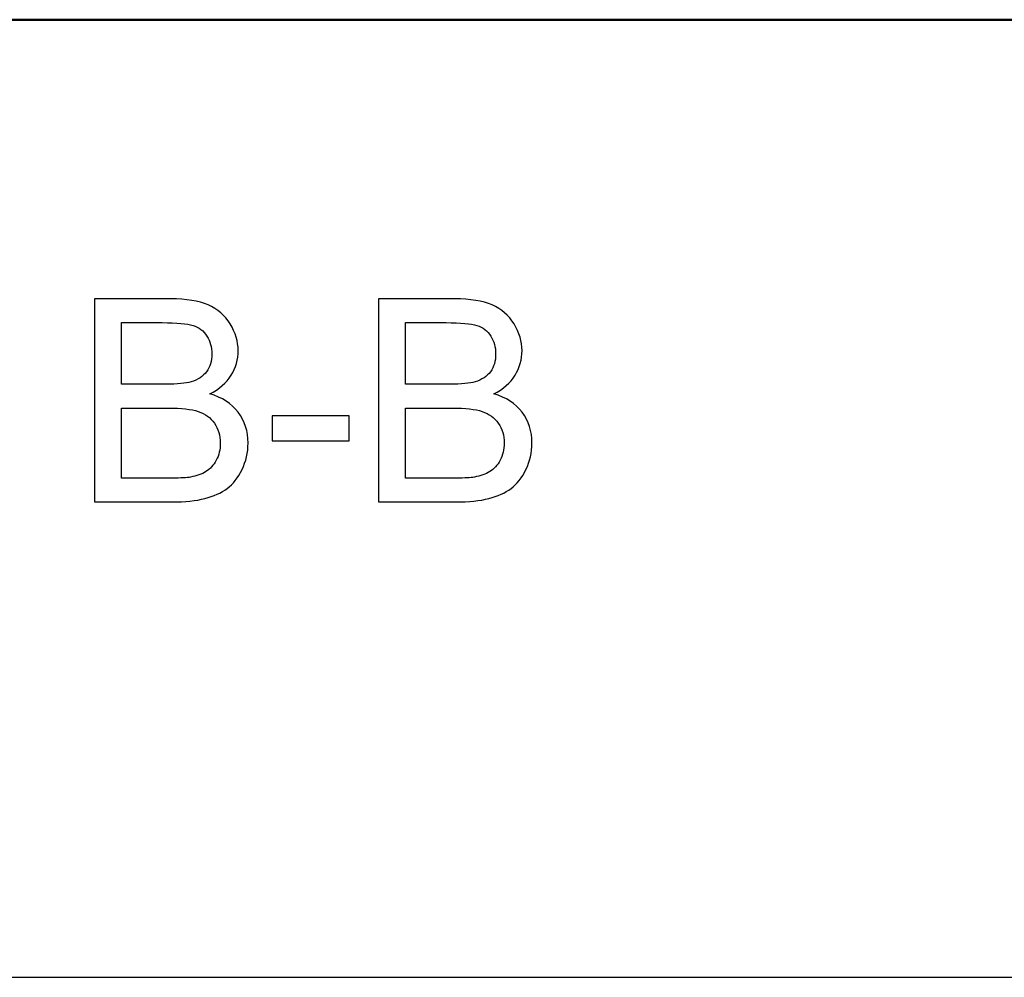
# Model space of a CAD drawing. Header units: centimetres. Extents: x -94 to 21, y -30 to 196.
# Tile 86 of 143: x 4.13 to 6.57, y -2.85 to -0.48. Entities that reach past the tile are written whole.
import ezdxf

# ---------------------------------------------------------------- set-up
doc = ezdxf.new("R2010")
doc.units = ezdxf.units.CM
doc.header["$MEASUREMENT"] = 0
doc.layers.add('Ebene 1', color=7, linetype='Continuous')

msp = doc.modelspace()

# ---------------------------------------------------------------- linework, layer by layer
at = {"layer": 'Ebene 1', "lineweight": 50}
msp.add_open_spline([(-19.01665, -0.48499), (-19.01665, -0.48499), (20.28137, -0.48499), (20.28137, -0.48499)], degree=3, dxfattribs=at)
at = {"layer": 'Ebene 1'}
for points, knots in [([(4.3172, -1.67667), (4.3172, -1.67667), (4.3172, -1.17475), (4.3172, -1.17475), (4.3172, -1.17475), (4.50555, -1.17475), (4.50555, -1.17475), (4.54387, -1.17475), (4.5746, -1.17977), (4.59785, -1.18994), (4.62098, -1.2001), (4.6391, -1.21576), (4.65219, -1.2369), (4.66539, -1.25793), (4.67193, -1.28002), (4.67193, -1.30315), (4.67193, -1.32453), (4.66609, -1.34474), (4.65453, -1.36367), (4.64296, -1.3826), (4.62542, -1.3979), (4.60194, -1.40959), (4.63233, -1.41846), (4.65569, -1.43365), (4.67193, -1.45515), (4.68829, -1.47653), (4.69647, -1.50188), (4.69647, -1.53109), (4.69647, -1.55469), (4.69145, -1.57654), (4.68152, -1.59675), (4.67158, -1.61697), (4.65932, -1.63251), (4.64471, -1.64349), (4.63011, -1.65435), (4.61175, -1.66265), (4.58979, -1.66826), (4.56771, -1.67387), (4.54072, -1.67667), (4.50871, -1.67667), (4.50871, -1.67667), (4.3172, -1.67667), (4.3172, -1.67667)], [0, 0, 0, 0, 0.0714286, 0.0714286, 0.0714286, 0.1428571, 0.1428571, 0.1428571, 0.2142857, 0.2142857, 0.2142857, 0.2857143, 0.2857143, 0.2857143, 0.3571429, 0.3571429, 0.3571429, 0.4285714, 0.4285714, 0.4285714, 0.5, 0.5, 0.5, 0.5714286, 0.5714286, 0.5714286, 0.6428571, 0.6428571, 0.6428571, 0.7142857, 0.7142857, 0.7142857, 0.7857143, 0.7857143, 0.7857143, 0.8571429, 0.8571429, 0.8571429, 0.9285714, 0.9285714, 0.9285714, 1, 1, 1, 1]), ([(5.01881, -1.67667), (5.01881, -1.67667), (5.01881, -1.17475), (5.01881, -1.17475), (5.01881, -1.17475), (5.20716, -1.17475), (5.20716, -1.17475), (5.24548, -1.17475), (5.27621, -1.17977), (5.29946, -1.18994), (5.32259, -1.2001), (5.3407, -1.21576), (5.3538, -1.2369), (5.367, -1.25793), (5.37354, -1.28002), (5.37354, -1.30315), (5.37354, -1.32453), (5.3677, -1.34474), (5.35614, -1.36367), (5.34456, -1.3826), (5.32703, -1.3979), (5.30355, -1.40959), (5.33393, -1.41846), (5.3573, -1.43365), (5.37354, -1.45515), (5.3899, -1.47653), (5.39808, -1.50188), (5.39808, -1.53109), (5.39808, -1.55469), (5.39306, -1.57654), (5.38313, -1.59675), (5.37319, -1.61697), (5.36093, -1.63251), (5.34631, -1.64349), (5.33171, -1.65435), (5.31336, -1.66265), (5.2914, -1.66826), (5.26932, -1.67387), (5.24233, -1.67667), (5.21032, -1.67667), (5.21032, -1.67667), (5.01881, -1.67667), (5.01881, -1.67667)], [0, 0, 0, 0, 0.0714286, 0.0714286, 0.0714286, 0.1428571, 0.1428571, 0.1428571, 0.2142857, 0.2142857, 0.2142857, 0.2857143, 0.2857143, 0.2857143, 0.3571429, 0.3571429, 0.3571429, 0.4285714, 0.4285714, 0.4285714, 0.5, 0.5, 0.5, 0.5714286, 0.5714286, 0.5714286, 0.6428571, 0.6428571, 0.6428571, 0.7142857, 0.7142857, 0.7142857, 0.7857143, 0.7857143, 0.7857143, 0.8571429, 0.8571429, 0.8571429, 0.9285714, 0.9285714, 0.9285714, 1, 1, 1, 1]), ([(4.3838, -1.38575), (4.3838, -1.38575), (4.49235, -1.38575), (4.49235, -1.38575), (4.52179, -1.38575), (4.54294, -1.38376), (4.55567, -1.37991), (4.57262, -1.37489), (4.58535, -1.36647), (4.59388, -1.35479), (4.60241, -1.34311), (4.60673, -1.3285), (4.60673, -1.31086), (4.60673, -1.29415), (4.60276, -1.27943), (4.5947, -1.26681), (4.58675, -1.25408), (4.5753, -1.24532), (4.56046, -1.24064), (4.54563, -1.23597), (4.52016, -1.23363), (4.48417, -1.23363), (4.48417, -1.23363), (4.3838, -1.23363), (4.3838, -1.23363), (4.3838, -1.23363), (4.3838, -1.38575), (4.3838, -1.38575)], [0, 0, 0, 0, 0.1111111, 0.1111111, 0.1111111, 0.2222222, 0.2222222, 0.2222222, 0.3333333, 0.3333333, 0.3333333, 0.4444444, 0.4444444, 0.4444444, 0.5555556, 0.5555556, 0.5555556, 0.6666667, 0.6666667, 0.6666667, 0.7777778, 0.7777778, 0.7777778, 0.8888889, 0.8888889, 0.8888889, 1, 1, 1, 1]), ([(5.08541, -1.38575), (5.08541, -1.38575), (5.19396, -1.38575), (5.19396, -1.38575), (5.2234, -1.38575), (5.24455, -1.38376), (5.25728, -1.37991), (5.27423, -1.37489), (5.28696, -1.36647), (5.29549, -1.35479), (5.30402, -1.34311), (5.30834, -1.3285), (5.30834, -1.31086), (5.30834, -1.29415), (5.30437, -1.27943), (5.29631, -1.26681), (5.28836, -1.25408), (5.27691, -1.24532), (5.26207, -1.24064), (5.24724, -1.23597), (5.22177, -1.23363), (5.18578, -1.23363), (5.18578, -1.23363), (5.08541, -1.23363), (5.08541, -1.23363), (5.08541, -1.23363), (5.08541, -1.38575), (5.08541, -1.38575)], [0, 0, 0, 0, 0.1111111, 0.1111111, 0.1111111, 0.2222222, 0.2222222, 0.2222222, 0.3333333, 0.3333333, 0.3333333, 0.4444444, 0.4444444, 0.4444444, 0.5555556, 0.5555556, 0.5555556, 0.6666667, 0.6666667, 0.6666667, 0.7777778, 0.7777778, 0.7777778, 0.8888889, 0.8888889, 0.8888889, 1, 1, 1, 1]), ([(4.3838, -1.61779), (4.3838, -1.61779), (4.50882, -1.61779), (4.50882, -1.61779), (4.53032, -1.61779), (4.54539, -1.61697), (4.55416, -1.61533), (4.56934, -1.61264), (4.5822, -1.60809), (4.59248, -1.60166), (4.60276, -1.59524), (4.61117, -1.58589), (4.61783, -1.57362), (4.62449, -1.56135), (4.62777, -1.54722), (4.62777, -1.53121), (4.62777, -1.5124), (4.62297, -1.49616), (4.61327, -1.48226), (4.60369, -1.46835), (4.59037, -1.45866), (4.57332, -1.45305), (4.55637, -1.44744), (4.53184, -1.44464), (4.49994, -1.44464), (4.49994, -1.44464), (4.3838, -1.44464), (4.3838, -1.44464), (4.3838, -1.44464), (4.3838, -1.61779), (4.3838, -1.61779)], [0, 0, 0, 0, 0.1, 0.1, 0.1, 0.2, 0.2, 0.2, 0.3, 0.3, 0.3, 0.4, 0.4, 0.4, 0.5, 0.5, 0.5, 0.6, 0.6, 0.6, 0.7, 0.7, 0.7, 0.8, 0.8, 0.8, 0.9, 0.9, 0.9, 1, 1, 1, 1]), ([(5.08541, -1.61779), (5.08541, -1.61779), (5.21043, -1.61779), (5.21043, -1.61779), (5.23193, -1.61779), (5.247, -1.61697), (5.25577, -1.61533), (5.27095, -1.61264), (5.28381, -1.60809), (5.29409, -1.60166), (5.30437, -1.59524), (5.31278, -1.58589), (5.31944, -1.57362), (5.3261, -1.56135), (5.32937, -1.54722), (5.32937, -1.53121), (5.32937, -1.5124), (5.32458, -1.49616), (5.31488, -1.48226), (5.3053, -1.46835), (5.29198, -1.45866), (5.27493, -1.45305), (5.25798, -1.44744), (5.23345, -1.44464), (5.20155, -1.44464), (5.20155, -1.44464), (5.08541, -1.44464), (5.08541, -1.44464), (5.08541, -1.44464), (5.08541, -1.61779), (5.08541, -1.61779)], [0, 0, 0, 0, 0.1, 0.1, 0.1, 0.2, 0.2, 0.2, 0.3, 0.3, 0.3, 0.4, 0.4, 0.4, 0.5, 0.5, 0.5, 0.6, 0.6, 0.6, 0.7, 0.7, 0.7, 0.8, 0.8, 0.8, 0.9, 0.9, 0.9, 1, 1, 1, 1]), ([(4.75563, -1.52595), (4.75563, -1.52595), (4.75563, -1.46426), (4.75563, -1.46426), (4.75563, -1.46426), (4.94632, -1.46426), (4.94632, -1.46426), (4.94632, -1.46426), (4.94632, -1.52595), (4.94632, -1.52595), (4.94632, -1.52595), (4.75563, -1.52595), (4.75563, -1.52595)], [0, 0, 0, 0, 0.25, 0.25, 0.25, 0.5, 0.5, 0.5, 0.75, 0.75, 0.75, 1, 1, 1, 1])]:
    msp.add_open_spline(points, degree=3, knots=knots, dxfattribs=at)
at = {"layer": 'Ebene 1', "color": 252, "lineweight": 25}
msp.add_open_spline([(3.99362, -2.85142), (3.99362, -2.85142), (7.03527, -2.85142), (7.03527, -2.85142)], degree=3, dxfattribs=at)

doc.saveas('drawing.dxf')
